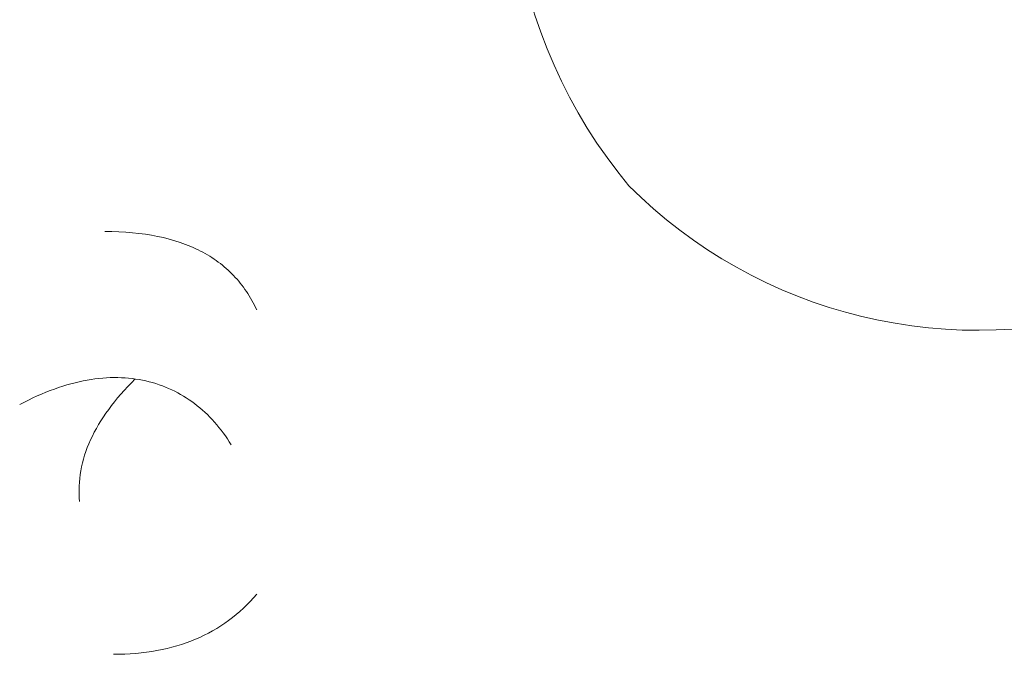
# Model space of a CAD drawing. Header units: millimetres. Extents: x -1459 to 125, y -3469 to 122.
# Tile 123 of 199: x -132.35 to -121.7, y -2948.33 to -2941.47. Entities that reach past the tile are written whole.
import ezdxf

# ---------------------------------------------------------------- set-up
doc = ezdxf.new("R2010")
doc.units = ezdxf.units.MM
doc.header["$MEASUREMENT"] = 0
doc.layers.add('Layer 1', color=7, linetype='Continuous')

msp = doc.modelspace()

# ---------------------------------------------------------------- linework, layer by layer
at = {"layer": 'Layer 1', "color": 5, "lineweight": 9}
for points, knots in [([(-117.8064, -2936.6282), (-117.8064, -2936.6282), (-117.9176, -2936.488), (-117.9176, -2936.488), (-117.9176, -2936.488), (-118.0336, -2936.3518), (-118.0336, -2936.3518), (-118.0336, -2936.3518), (-118.1543, -2936.2197), (-118.1543, -2936.2197), (-118.1543, -2936.2197), (-118.2794, -2936.0918), (-118.2794, -2936.0918), (-118.2794, -2936.0918), (-118.4089, -2935.9683), (-118.4089, -2935.9683), (-118.4089, -2935.9683), (-118.5426, -2935.8494), (-118.5426, -2935.8494), (-118.5426, -2935.8494), (-118.6803, -2935.7351), (-118.6803, -2935.7351), (-118.6803, -2935.7351), (-118.8219, -2935.6257), (-118.8219, -2935.6257), (-118.8219, -2935.6257), (-118.9672, -2935.5212), (-118.9672, -2935.5212), (-118.9672, -2935.5212), (-119.116, -2935.4219), (-119.116, -2935.4219), (-119.116, -2935.4219), (-119.2681, -2935.3277), (-119.2681, -2935.3277), (-119.2681, -2935.3277), (-119.4234, -2935.2388), (-119.4234, -2935.2388), (-119.4234, -2935.2388), (-119.5817, -2935.1553), (-119.5817, -2935.1553), (-119.5817, -2935.1553), (-119.7427, -2935.0774), (-119.7427, -2935.0774), (-119.7427, -2935.0774), (-119.9064, -2935.005), (-119.9064, -2935.005), (-119.9064, -2935.005), (-120.0725, -2934.9384), (-120.0725, -2934.9384), (-120.0725, -2934.9384), (-120.2407, -2934.8775), (-120.2407, -2934.8775), (-120.2407, -2934.8775), (-120.411, -2934.8225), (-120.411, -2934.8225), (-120.411, -2934.8225), (-120.583, -2934.7734), (-120.583, -2934.7734), (-120.583, -2934.7734), (-120.7567, -2934.7303), (-120.7567, -2934.7303), (-120.7567, -2934.7303), (-120.9317, -2934.6932), (-120.9317, -2934.6932), (-120.9317, -2934.6932), (-121.108, -2934.6622), (-121.108, -2934.6622), (-121.108, -2934.6622), (-121.2852, -2934.6372), (-121.2852, -2934.6372), (-121.2852, -2934.6372), (-121.4631, -2934.6184), (-121.4631, -2934.6184), (-121.4631, -2934.6184), (-121.6416, -2934.6058), (-121.6416, -2934.6058), (-121.6416, -2934.6058), (-121.8204, -2934.5993), (-121.8204, -2934.5993), (-121.8204, -2934.5993), (-121.9993, -2934.5991), (-121.9993, -2934.5991), (-121.9993, -2934.5991), (-122.1782, -2934.605), (-122.1782, -2934.605), (-122.1782, -2934.605), (-122.3567, -2934.617), (-122.3567, -2934.617), (-122.3567, -2934.617), (-122.5347, -2934.6353), (-122.5347, -2934.6353), (-122.5347, -2934.6353), (-122.712, -2934.6596), (-122.712, -2934.6596), (-122.712, -2934.6596), (-122.8883, -2934.6901), (-122.8883, -2934.6901), (-122.8883, -2934.6901), (-123.0634, -2934.7267), (-123.0634, -2934.7267), (-123.0634, -2934.7267), (-123.2372, -2934.7692), (-123.2372, -2934.7692), (-123.2372, -2934.7692), (-123.4095, -2934.8178), (-123.4095, -2934.8178), (-123.4095, -2934.8178), (-123.5799, -2934.8723), (-123.5799, -2934.8723), (-123.5799, -2934.8723), (-123.7484, -2934.9326), (-123.7484, -2934.9326), (-123.7484, -2934.9326), (-123.9146, -2934.9987), (-123.9146, -2934.9987), (-123.9146, -2934.9987), (-124.0785, -2935.0706), (-124.0785, -2935.0706), (-124.0785, -2935.0706), (-124.2398, -2935.148), (-124.2398, -2935.148), (-124.2398, -2935.148), (-124.3984, -2935.231), (-124.3984, -2935.231), (-124.3984, -2935.231), (-124.5539, -2935.3193), (-124.5539, -2935.3193), (-124.5539, -2935.3193), (-124.7064, -2935.4131), (-124.7064, -2935.4131), (-124.7064, -2935.4131), (-124.8555, -2935.512), (-124.8555, -2935.512), (-124.8555, -2935.512), (-125.0011, -2935.616), (-125.0011, -2935.616), (-125.0011, -2935.616), (-125.143, -2935.725), (-125.143, -2935.725), (-125.143, -2935.725), (-125.2811, -2935.8388), (-125.2811, -2935.8388), (-125.2811, -2935.8388), (-125.4151, -2935.9573), (-125.4151, -2935.9573), (-125.4151, -2935.9573), (-125.545, -2936.0804), (-125.545, -2936.0804), (-125.545, -2936.0804), (-125.6705, -2936.2079), (-125.6705, -2936.2079), (-125.6705, -2936.2079), (-125.7916, -2936.3396), (-125.7916, -2936.3396), (-125.7916, -2936.3396), (-125.9081, -2936.4755), (-125.9081, -2936.4755), (-125.9081, -2936.4755), (-126.0198, -2936.6153), (-126.0198, -2936.6153), (-126.0198, -2936.6153), (-126.1265, -2936.7588), (-126.1265, -2936.7588), (-126.1265, -2936.7588), (-126.2283, -2936.906), (-126.2283, -2936.906), (-126.2283, -2936.906), (-126.3249, -2937.0566), (-126.3249, -2937.0566), (-126.3249, -2937.0566), (-126.4163, -2937.2105), (-126.4163, -2937.2105), (-126.4163, -2937.2105), (-126.5023, -2937.3674), (-126.5023, -2937.3674), (-126.5023, -2937.3674), (-126.5828, -2937.5272), (-126.5828, -2937.5272), (-126.5828, -2937.5272), (-126.6578, -2937.6896), (-126.6578, -2937.6896), (-126.6578, -2937.6896), (-126.7271, -2937.8546), (-126.7271, -2937.8546), (-126.7271, -2937.8546), (-126.7906, -2938.0219), (-126.7906, -2938.0219), (-126.7906, -2938.0219), (-126.8484, -2938.1912), (-126.8484, -2938.1912), (-126.8484, -2938.1912), (-126.8967, -2938.3777), (-126.8967, -2938.3777), (-126.8967, -2938.3777), (-126.9385, -2938.5658), (-126.9385, -2938.5658), (-126.9385, -2938.5658), (-126.9739, -2938.7551), (-126.9739, -2938.7551), (-126.9739, -2938.7551), (-127.0027, -2938.9456), (-127.0027, -2938.9456), (-127.0027, -2938.9456), (-127.0249, -2939.1369), (-127.0249, -2939.1369), (-127.0249, -2939.1369), (-127.0406, -2939.3289), (-127.0406, -2939.3289), (-127.0406, -2939.3289), (-127.0496, -2939.5214), (-127.0496, -2939.5214), (-127.0496, -2939.5214), (-127.052, -2939.714), (-127.052, -2939.714), (-127.052, -2939.714), (-127.0478, -2939.9066), (-127.0478, -2939.9066), (-127.0478, -2939.9066), (-127.037, -2940.0989), (-127.037, -2940.0989), (-127.037, -2940.0989), (-127.0195, -2940.2907), (-127.0195, -2940.2907), (-127.0195, -2940.2907), (-126.9955, -2940.4819), (-126.9955, -2940.4819), (-126.9955, -2940.4819), (-126.9649, -2940.6721), (-126.9649, -2940.6721), (-126.9649, -2940.6721), (-126.9278, -2940.8611), (-126.9278, -2940.8611), (-126.9278, -2940.8611), (-126.8842, -2941.0487), (-126.8842, -2941.0487), (-126.8842, -2941.0487), (-126.8342, -2941.2347), (-126.8342, -2941.2347), (-126.8342, -2941.2347), (-126.7778, -2941.4189), (-126.7778, -2941.4189), (-126.7778, -2941.4189), (-126.7151, -2941.6011), (-126.7151, -2941.6011), (-126.7151, -2941.6011), (-126.6462, -2941.781), (-126.6462, -2941.781), (-126.6462, -2941.781), (-126.5711, -2941.9584), (-126.5711, -2941.9584), (-126.5711, -2941.9584), (-126.49, -2942.1331), (-126.49, -2942.1331), (-126.49, -2942.1331), (-126.4029, -2942.3049), (-126.4029, -2942.3049), (-126.4029, -2942.3049), (-126.3099, -2942.4736), (-126.3099, -2942.4736), (-126.3099, -2942.4736), (-126.2112, -2942.6391), (-126.2112, -2942.6391), (-126.2112, -2942.6391), (-126.1069, -2942.801), (-126.1069, -2942.801), (-126.1069, -2942.801), (-125.9971, -2942.9592), (-125.9971, -2942.9592), (-125.9971, -2942.9592), (-125.8818, -2943.1136), (-125.8818, -2943.1136), (-125.8818, -2943.1136), (-125.7614, -2943.264), (-125.7614, -2943.264), (-125.7614, -2943.264), (-125.6299, -2943.391), (-125.6299, -2943.391), (-125.6299, -2943.391), (-125.4941, -2943.5135), (-125.4941, -2943.5135), (-125.4941, -2943.5135), (-125.3542, -2943.6313), (-125.3542, -2943.6313), (-125.3542, -2943.6313), (-125.2103, -2943.7442), (-125.2103, -2943.7442), (-125.2103, -2943.7442), (-125.0626, -2943.8522), (-125.0626, -2943.8522), (-125.0626, -2943.8522), (-124.9114, -2943.955), (-124.9114, -2943.955), (-124.9114, -2943.955), (-124.7567, -2944.0525), (-124.7567, -2944.0525), (-124.7567, -2944.0525), (-124.5987, -2944.1447), (-124.5987, -2944.1447), (-124.5987, -2944.1447), (-124.4377, -2944.2315), (-124.4377, -2944.2315), (-124.4377, -2944.2315), (-124.2738, -2944.3126), (-124.2738, -2944.3126), (-124.2738, -2944.3126), (-124.1073, -2944.3881), (-124.1073, -2944.3881), (-124.1073, -2944.3881), (-123.9382, -2944.4579), (-123.9382, -2944.4579), (-123.9382, -2944.4579), (-123.7669, -2944.5218), (-123.7669, -2944.5218), (-123.7669, -2944.5218), (-123.5934, -2944.5798), (-123.5934, -2944.5798), (-123.5934, -2944.5798), (-123.4181, -2944.6318), (-123.4181, -2944.6318), (-123.4181, -2944.6318), (-123.2411, -2944.6778), (-123.2411, -2944.6778), (-123.2411, -2944.6778), (-123.0626, -2944.7177), (-123.0626, -2944.7177), (-123.0626, -2944.7177), (-122.8829, -2944.7515), (-122.8829, -2944.7515), (-122.8829, -2944.7515), (-122.7021, -2944.7791), (-122.7021, -2944.7791), (-122.7021, -2944.7791), (-122.5204, -2944.8005), (-122.5204, -2944.8005), (-122.5204, -2944.8005), (-122.3382, -2944.8156), (-122.3382, -2944.8156), (-122.3382, -2944.8156), (-122.1555, -2944.8245), (-122.1555, -2944.8245), (-122.1555, -2944.8245), (-121.9726, -2944.8271), (-121.9726, -2944.8271), (-121.9726, -2944.8271), (-121.7898, -2944.8235), (-121.7898, -2944.8235), (-121.7898, -2944.8235), (-121.6072, -2944.8136), (-121.6072, -2944.8136), (-121.6072, -2944.8136), (-121.425, -2944.7974), (-121.425, -2944.7974), (-121.425, -2944.7974), (-121.2435, -2944.7751), (-121.2435, -2944.7751), (-121.2435, -2944.7751), (-121.0629, -2944.7465), (-121.0629, -2944.7465), (-121.0629, -2944.7465), (-120.8833, -2944.7117), (-120.8833, -2944.7117), (-120.8833, -2944.7117), (-120.7051, -2944.6708), (-120.7051, -2944.6708), (-120.7051, -2944.6708), (-120.5283, -2944.6238), (-120.5283, -2944.6238), (-120.5283, -2944.6238), (-120.3533, -2944.5708), (-120.3533, -2944.5708), (-120.3533, -2944.5708), (-120.1802, -2944.5118), (-120.1802, -2944.5118), (-120.1802, -2944.5118), (-120.0092, -2944.447), (-120.0092, -2944.447), (-120.0092, -2944.447), (-119.8405, -2944.3763), (-119.8405, -2944.3763), (-119.8405, -2944.3763), (-119.6743, -2944.2999), (-119.6743, -2944.2999), (-119.6743, -2944.2999), (-119.5109, -2944.2178), (-119.5109, -2944.2178), (-119.5109, -2944.2178), (-119.3504, -2944.1302), (-119.3504, -2944.1302), (-119.3504, -2944.1302), (-119.1929, -2944.0371), (-119.1929, -2944.0371), (-119.1929, -2944.0371), (-119.0388, -2943.9387), (-119.0388, -2943.9387), (-119.0388, -2943.9387), (-118.8881, -2943.835), (-118.8881, -2943.835), (-118.8881, -2943.835), (-118.7411, -2943.7263), (-118.7411, -2943.7263), (-118.7411, -2943.7263), (-118.5978, -2943.6126), (-118.5978, -2943.6126), (-118.5978, -2943.6126), (-118.4586, -2943.494), (-118.4586, -2943.494), (-118.4586, -2943.494), (-118.3235, -2943.3708), (-118.3235, -2943.3708), (-118.3235, -2943.3708), (-118.1927, -2943.2429), (-118.1927, -2943.2429), (-118.1927, -2943.2429), (-118.0663, -2943.1107), (-118.0663, -2943.1107), (-118.0663, -2943.1107), (-117.9446, -2942.9743), (-117.9446, -2942.9743), (-117.9446, -2942.9743), (-117.8276, -2942.8337), (-117.8276, -2942.8337), (-117.8276, -2942.8337), (-117.7154, -2942.6892), (-117.7154, -2942.6892), (-117.7154, -2942.6892), (-117.6083, -2942.541), (-117.6083, -2942.541), (-117.6083, -2942.541), (-117.5064, -2942.3891), (-117.5064, -2942.3891), (-117.5064, -2942.3891), (-117.4097, -2942.2339), (-117.4097, -2942.2339), (-117.4097, -2942.2339), (-117.3267, -2942.0626), (-117.3267, -2942.0626), (-117.3267, -2942.0626), (-117.2496, -2941.8885), (-117.2496, -2941.8885), (-117.2496, -2941.8885), (-117.1787, -2941.7118), (-117.1787, -2941.7118), (-117.1787, -2941.7118), (-117.114, -2941.5328), (-117.114, -2941.5328), (-117.114, -2941.5328), (-117.0556, -2941.3516), (-117.0556, -2941.3516), (-117.0556, -2941.3516), (-117.0034, -2941.1685), (-117.0034, -2941.1685), (-117.0034, -2941.1685), (-116.9577, -2940.9837), (-116.9577, -2940.9837), (-116.9577, -2940.9837), (-116.9185, -2940.7975), (-116.9185, -2940.7975), (-116.9185, -2940.7975), (-116.8857, -2940.6099), (-116.8857, -2940.6099), (-116.8857, -2940.6099), (-116.8595, -2940.4214), (-116.8595, -2940.4214), (-116.8595, -2940.4214), (-116.8399, -2940.232), (-116.8399, -2940.232), (-116.8399, -2940.232), (-116.8268, -2940.0421), (-116.8268, -2940.0421), (-116.8268, -2940.0421), (-116.8204, -2939.8518), (-116.8204, -2939.8518), (-116.8204, -2939.8518), (-116.8206, -2939.6615), (-116.8206, -2939.6615), (-116.8206, -2939.6615), (-116.8274, -2939.4712), (-116.8274, -2939.4712), (-116.8274, -2939.4712), (-116.8409, -2939.2813), (-116.8409, -2939.2813), (-116.8409, -2939.2813), (-116.8609, -2939.092), (-116.8609, -2939.092), (-116.8609, -2939.092), (-116.8875, -2938.9035), (-116.8875, -2938.9035), (-116.8875, -2938.9035), (-116.9207, -2938.7161), (-116.9207, -2938.7161), (-116.9207, -2938.7161), (-116.9603, -2938.5299), (-116.9603, -2938.5299), (-116.9603, -2938.5299), (-117.0064, -2938.3452), (-117.0064, -2938.3452), (-117.0064, -2938.3452), (-117.0589, -2938.1622), (-117.0589, -2938.1622), (-117.0589, -2938.1622), (-117.1178, -2937.9811), (-117.1178, -2937.9811), (-117.1178, -2937.9811), (-117.1829, -2937.8023), (-117.1829, -2937.8023), (-117.1829, -2937.8023), (-117.2541, -2937.6257), (-117.2541, -2937.6257), (-117.2541, -2937.6257), (-117.3315, -2937.4518), (-117.3315, -2937.4518), (-117.3315, -2937.4518), (-117.4149, -2937.2807), (-117.4149, -2937.2807), (-117.4149, -2937.2807), (-117.5042, -2937.1125), (-117.5042, -2937.1125), (-117.5042, -2937.1125), (-117.5993, -2936.9476), (-117.5993, -2936.9476), (-117.5993, -2936.9476), (-117.7, -2936.7861), (-117.7, -2936.7861), (-117.7, -2936.7861), (-117.8064, -2936.6282), (-117.8064, -2936.6282), (-117.8064, -2936.6282), (-117.721, -2936.5023), (-117.721, -2936.5023), (-117.721, -2936.5023), (-117.6314, -2936.3794), (-117.6314, -2936.3794), (-117.6314, -2936.3794), (-117.5375, -2936.2597), (-117.5375, -2936.2597), (-117.5375, -2936.2597), (-117.4395, -2936.1434), (-117.4395, -2936.1434), (-117.4395, -2936.1434), (-117.3376, -2936.0305), (-117.3376, -2936.0305), (-117.3376, -2936.0305), (-117.2317, -2935.9212), (-117.2317, -2935.9212), (-117.2317, -2935.9212), (-117.1222, -2935.8156), (-117.1222, -2935.8156), (-117.1222, -2935.8156), (-117.0091, -2935.714), (-117.0091, -2935.714), (-117.0091, -2935.714), (-116.8925, -2935.6163), (-116.8925, -2935.6163), (-116.8925, -2935.6163), (-116.7725, -2935.5227), (-116.7725, -2935.5227), (-116.7725, -2935.5227), (-116.6494, -2935.4333), (-116.6494, -2935.4333), (-116.6494, -2935.4333), (-116.5233, -2935.3483), (-116.5233, -2935.3483), (-116.5233, -2935.3483), (-116.3943, -2935.2677), (-116.3943, -2935.2677), (-116.3943, -2935.2677), (-116.2626, -2935.1916), (-116.2626, -2935.1916), (-116.2626, -2935.1916), (-116.1283, -2935.1202), (-116.1283, -2935.1202), (-116.1283, -2935.1202), (-115.9916, -2935.0534), (-115.9916, -2935.0534), (-115.9916, -2935.0534), (-115.8527, -2934.9915), (-115.8527, -2934.9915), (-115.8527, -2934.9915), (-115.7117, -2934.9344), (-115.7117, -2934.9344), (-115.7117, -2934.9344), (-115.5688, -2934.8822), (-115.5688, -2934.8822), (-115.5688, -2934.8822), (-115.4242, -2934.835), (-115.4242, -2934.835), (-115.4242, -2934.835), (-115.278, -2934.7929), (-115.278, -2934.7929), (-115.278, -2934.7929), (-115.1305, -2934.7559), (-115.1305, -2934.7559), (-115.1305, -2934.7559), (-114.9818, -2934.724), (-114.9818, -2934.724), (-114.9818, -2934.724), (-114.832, -2934.6973), (-114.832, -2934.6973), (-114.832, -2934.6973), (-114.6814, -2934.6758), (-114.6814, -2934.6758), (-114.6814, -2934.6758), (-114.5302, -2934.6595), (-114.5302, -2934.6595), (-114.5302, -2934.6595), (-114.3785, -2934.6486), (-114.3785, -2934.6486), (-114.3785, -2934.6486), (-114.2265, -2934.6428), (-114.2265, -2934.6428), (-114.2265, -2934.6428), (-114.0744, -2934.6424), (-114.0744, -2934.6424), (-114.0744, -2934.6424), (-113.9223, -2934.6473), (-113.9223, -2934.6473), (-113.9223, -2934.6473), (-113.7705, -2934.6574), (-113.7705, -2934.6574), (-113.7705, -2934.6574), (-113.6192, -2934.6728), (-113.6192, -2934.6728), (-113.6192, -2934.6728), (-113.4685, -2934.6934), (-113.4685, -2934.6934), (-113.4685, -2934.6934), (-113.3186, -2934.7193), (-113.3186, -2934.7193), (-113.3186, -2934.7193), (-113.1697, -2934.7503), (-113.1697, -2934.7503), (-113.1697, -2934.7503), (-113.0219, -2934.7865), (-113.0219, -2934.7865), (-113.0219, -2934.7865), (-112.8755, -2934.8278), (-112.8755, -2934.8278), (-112.8755, -2934.8278), (-112.7307, -2934.8741), (-112.7307, -2934.8741), (-112.7307, -2934.8741), (-112.5875, -2934.9255), (-112.5875, -2934.9255), (-112.5875, -2934.9255), (-112.4462, -2934.9818), (-112.4462, -2934.9818), (-112.4462, -2934.9818), (-112.3069, -2935.043), (-112.3069, -2935.043), (-112.3069, -2935.043), (-112.1699, -2935.109), (-112.1699, -2935.109), (-112.1699, -2935.109), (-112.0352, -2935.1796), (-112.0352, -2935.1796), (-112.0352, -2935.1796), (-111.903, -2935.255), (-111.903, -2935.255), (-111.903, -2935.255), (-111.7735, -2935.3348), (-111.7735, -2935.3348), (-111.7735, -2935.3348), (-111.6469, -2935.4191), (-111.6469, -2935.4191), (-111.6469, -2935.4191), (-111.5233, -2935.5078), (-111.5233, -2935.5078), (-111.5233, -2935.5078), (-111.4029, -2935.6007), (-111.4029, -2935.6007), (-111.4029, -2935.6007), (-111.2857, -2935.6977), (-111.2857, -2935.6977), (-111.2857, -2935.6977), (-111.172, -2935.7987), (-111.172, -2935.7987)], [0, 0, 0, 0, 0.0044444, 0.0044444, 0.0044444, 0.0088889, 0.0088889, 0.0088889, 0.0133333, 0.0133333, 0.0133333, 0.0177778, 0.0177778, 0.0177778, 0.0222222, 0.0222222, 0.0222222, 0.0266667, 0.0266667, 0.0266667, 0.0311111, 0.0311111, 0.0311111, 0.0355556, 0.0355556, 0.0355556, 0.04, 0.04, 0.04, 0.0444444, 0.0444444, 0.0444444, 0.0488889, 0.0488889, 0.0488889, 0.0533333, 0.0533333, 0.0533333, 0.0577778, 0.0577778, 0.0577778, 0.0622222, 0.0622222, 0.0622222, 0.0666667, 0.0666667, 0.0666667, 0.0711111, 0.0711111, 0.0711111, 0.0755556, 0.0755556, 0.0755556, 0.08, 0.08, 0.08, 0.0844444, 0.0844444, 0.0844444, 0.0888889, 0.0888889, 0.0888889, 0.0933333, 0.0933333, 0.0933333, 0.0977778, 0.0977778, 0.0977778, 0.1022222, 0.1022222, 0.1022222, 0.1066667, 0.1066667, 0.1066667, 0.1111111, 0.1111111, 0.1111111, 0.1155556, 0.1155556, 0.1155556, 0.12, 0.12, 0.12, 0.1244444, 0.1244444, 0.1244444, 0.1288889, 0.1288889, 0.1288889, 0.1333333, 0.1333333, 0.1333333, 0.1377778, 0.1377778, 0.1377778, 0.1422222, 0.1422222, 0.1422222, 0.1466667, 0.1466667, 0.1466667, 0.1511111, 0.1511111, 0.1511111, 0.1555556, 0.1555556, 0.1555556, 0.16, 0.16, 0.16, 0.1644444, 0.1644444, 0.1644444, 0.1688889, 0.1688889, 0.1688889, 0.1733333, 0.1733333, 0.1733333, 0.1777778, 0.1777778, 0.1777778, 0.1822222, 0.1822222, 0.1822222, 0.1866667, 0.1866667, 0.1866667, 0.1911111, 0.1911111, 0.1911111, 0.1955556, 0.1955556, 0.1955556, 0.2, 0.2, 0.2, 0.2044444, 0.2044444, 0.2044444, 0.2088889, 0.2088889, 0.2088889, 0.2133333, 0.2133333, 0.2133333, 0.2177778, 0.2177778, 0.2177778, 0.2222222, 0.2222222, 0.2222222, 0.2266667, 0.2266667, 0.2266667, 0.2311111, 0.2311111, 0.2311111, 0.2355556, 0.2355556, 0.2355556, 0.24, 0.24, 0.24, 0.2444444, 0.2444444, 0.2444444, 0.2488889, 0.2488889, 0.2488889, 0.2533333, 0.2533333, 0.2533333, 0.2577778, 0.2577778, 0.2577778, 0.2622222, 0.2622222, 0.2622222, 0.2666667, 0.2666667, 0.2666667, 0.2711111, 0.2711111, 0.2711111, 0.2755556, 0.2755556, 0.2755556, 0.28, 0.28, 0.28, 0.2844444, 0.2844444, 0.2844444, 0.2888889, 0.2888889, 0.2888889, 0.2933333, 0.2933333, 0.2933333, 0.2977778, 0.2977778, 0.2977778, 0.3022222, 0.3022222, 0.3022222, 0.3066667, 0.3066667, 0.3066667, 0.3111111, 0.3111111, 0.3111111, 0.3155556, 0.3155556, 0.3155556, 0.32, 0.32, 0.32, 0.3244444, 0.3244444, 0.3244444, 0.3288889, 0.3288889, 0.3288889, 0.3333333, 0.3333333, 0.3333333, 0.3377778, 0.3377778, 0.3377778, 0.3422222, 0.3422222, 0.3422222, 0.3466667, 0.3466667, 0.3466667, 0.3511111, 0.3511111, 0.3511111, 0.3555556, 0.3555556, 0.3555556, 0.36, 0.36, 0.36, 0.3644444, 0.3644444, 0.3644444, 0.3688889, 0.3688889, 0.3688889, 0.3733333, 0.3733333, 0.3733333, 0.3777778, 0.3777778, 0.3777778, 0.3822222, 0.3822222, 0.3822222, 0.3866667, 0.3866667, 0.3866667, 0.3911111, 0.3911111, 0.3911111, 0.3955556, 0.3955556, 0.3955556, 0.4, 0.4, 0.4, 0.4044444, 0.4044444, 0.4044444, 0.4088889, 0.4088889, 0.4088889, 0.4133333, 0.4133333, 0.4133333, 0.4177778, 0.4177778, 0.4177778, 0.4222222, 0.4222222, 0.4222222, 0.4266667, 0.4266667, 0.4266667, 0.4311111, 0.4311111, 0.4311111, 0.4355556, 0.4355556, 0.4355556, 0.44, 0.44, 0.44, 0.4444444, 0.4444444, 0.4444444, 0.4488889, 0.4488889, 0.4488889, 0.4533333, 0.4533333, 0.4533333, 0.4577778, 0.4577778, 0.4577778, 0.4622222, 0.4622222, 0.4622222, 0.4666667, 0.4666667, 0.4666667, 0.4711111, 0.4711111, 0.4711111, 0.4755556, 0.4755556, 0.4755556, 0.48, 0.48, 0.48, 0.4844444, 0.4844444, 0.4844444, 0.4888889, 0.4888889, 0.4888889, 0.4933333, 0.4933333, 0.4933333, 0.4977778, 0.4977778, 0.4977778, 0.5022222, 0.5022222, 0.5022222, 0.5066667, 0.5066667, 0.5066667, 0.5111111, 0.5111111, 0.5111111, 0.5155556, 0.5155556, 0.5155556, 0.52, 0.52, 0.52, 0.5244444, 0.5244444, 0.5244444, 0.5288889, 0.5288889, 0.5288889, 0.5333333, 0.5333333, 0.5333333, 0.5377778, 0.5377778, 0.5377778, 0.5422222, 0.5422222, 0.5422222, 0.5466667, 0.5466667, 0.5466667, 0.5511111, 0.5511111, 0.5511111, 0.5555556, 0.5555556, 0.5555556, 0.56, 0.56, 0.56, 0.5644444, 0.5644444, 0.5644444, 0.5688889, 0.5688889, 0.5688889, 0.5733333, 0.5733333, 0.5733333, 0.5777778, 0.5777778, 0.5777778, 0.5822222, 0.5822222, 0.5822222, 0.5866667, 0.5866667, 0.5866667, 0.5911111, 0.5911111, 0.5911111, 0.5955556, 0.5955556, 0.5955556, 0.6, 0.6, 0.6, 0.6044444, 0.6044444, 0.6044444, 0.6088889, 0.6088889, 0.6088889, 0.6133333, 0.6133333, 0.6133333, 0.6177778, 0.6177778, 0.6177778, 0.6222222, 0.6222222, 0.6222222, 0.6266667, 0.6266667, 0.6266667, 0.6311111, 0.6311111, 0.6311111, 0.6355556, 0.6355556, 0.6355556, 0.64, 0.64, 0.64, 0.6444444, 0.6444444, 0.6444444, 0.6488889, 0.6488889, 0.6488889, 0.6533333, 0.6533333, 0.6533333, 0.6577778, 0.6577778, 0.6577778, 0.6622222, 0.6622222, 0.6622222, 0.6666667, 0.6666667, 0.6666667, 0.6711111, 0.6711111, 0.6711111, 0.6755556, 0.6755556, 0.6755556, 0.68, 0.68, 0.68, 0.6844444, 0.6844444, 0.6844444, 0.6888889, 0.6888889, 0.6888889, 0.6933333, 0.6933333, 0.6933333, 0.6977778, 0.6977778, 0.6977778, 0.7022222, 0.7022222, 0.7022222, 0.7066667, 0.7066667, 0.7066667, 0.7111111, 0.7111111, 0.7111111, 0.7155556, 0.7155556, 0.7155556, 0.72, 0.72, 0.72, 0.7244444, 0.7244444, 0.7244444, 0.7288889, 0.7288889, 0.7288889, 0.7333333, 0.7333333, 0.7333333, 0.7377778, 0.7377778, 0.7377778, 0.7422222, 0.7422222, 0.7422222, 0.7466667, 0.7466667, 0.7466667, 0.7511111, 0.7511111, 0.7511111, 0.7555556, 0.7555556, 0.7555556, 0.76, 0.76, 0.76, 0.7644444, 0.7644444, 0.7644444, 0.7688889, 0.7688889, 0.7688889, 0.7733333, 0.7733333, 0.7733333, 0.7777778, 0.7777778, 0.7777778, 0.7822222, 0.7822222, 0.7822222, 0.7866667, 0.7866667, 0.7866667, 0.7911111, 0.7911111, 0.7911111, 0.7955556, 0.7955556, 0.7955556, 0.8, 0.8, 0.8, 0.8044444, 0.8044444, 0.8044444, 0.8088889, 0.8088889, 0.8088889, 0.8133333, 0.8133333, 0.8133333, 0.8177778, 0.8177778, 0.8177778, 0.8222222, 0.8222222, 0.8222222, 0.8266667, 0.8266667, 0.8266667, 0.8311111, 0.8311111, 0.8311111, 0.8355556, 0.8355556, 0.8355556, 0.84, 0.84, 0.84, 0.8444444, 0.8444444, 0.8444444, 0.8488889, 0.8488889, 0.8488889, 0.8533333, 0.8533333, 0.8533333, 0.8577778, 0.8577778, 0.8577778, 0.8622222, 0.8622222, 0.8622222, 0.8666667, 0.8666667, 0.8666667, 0.8711111, 0.8711111, 0.8711111, 0.8755556, 0.8755556, 0.8755556, 0.88, 0.88, 0.88, 0.8844444, 0.8844444, 0.8844444, 0.8888889, 0.8888889, 0.8888889, 0.8933333, 0.8933333, 0.8933333, 0.8977778, 0.8977778, 0.8977778, 0.9022222, 0.9022222, 0.9022222, 0.9066667, 0.9066667, 0.9066667, 0.9111111, 0.9111111, 0.9111111, 0.9155556, 0.9155556, 0.9155556, 0.92, 0.92, 0.92, 0.9244444, 0.9244444, 0.9244444, 0.9288889, 0.9288889, 0.9288889, 0.9333333, 0.9333333, 0.9333333, 0.9377778, 0.9377778, 0.9377778, 0.9422222, 0.9422222, 0.9422222, 0.9466667, 0.9466667, 0.9466667, 0.9511111, 0.9511111, 0.9511111, 0.9555556, 0.9555556, 0.9555556, 0.96, 0.96, 0.96, 0.9644444, 0.9644444, 0.9644444, 0.9688889, 0.9688889, 0.9688889, 0.9733333, 0.9733333, 0.9733333, 0.9777778, 0.9777778, 0.9777778, 0.9822222, 0.9822222, 0.9822222, 0.9866667, 0.9866667, 0.9866667, 0.9911111, 0.9911111, 0.9911111, 0.9955556, 0.9955556, 0.9955556, 1, 1, 1, 1]), ([(-131.4294, -2943.7578), (-131.4294, -2943.7578), (-131.3522, -2943.7586), (-131.3522, -2943.7586), (-131.3522, -2943.7586), (-131.2766, -2943.7611), (-131.2766, -2943.7611), (-131.2766, -2943.7611), (-131.2027, -2943.7652), (-131.2027, -2943.7652), (-131.2027, -2943.7652), (-131.1305, -2943.771), (-131.1305, -2943.771), (-131.1305, -2943.771), (-131.06, -2943.7785), (-131.06, -2943.7785), (-131.06, -2943.7785), (-130.9911, -2943.7876), (-130.9911, -2943.7876), (-130.9911, -2943.7876), (-130.9239, -2943.7984), (-130.9239, -2943.7984), (-130.9239, -2943.7984), (-130.8583, -2943.8108), (-130.8583, -2943.8108), (-130.8583, -2943.8108), (-130.7944, -2943.8249), (-130.7944, -2943.8249), (-130.7944, -2943.8249), (-130.7322, -2943.8406), (-130.7322, -2943.8406), (-130.7322, -2943.8406), (-130.6717, -2943.858), (-130.6717, -2943.858), (-130.6717, -2943.858), (-130.6128, -2943.8771), (-130.6128, -2943.8771), (-130.6128, -2943.8771), (-130.584, -2943.8872), (-130.584, -2943.8872), (-130.584, -2943.8872), (-130.5556, -2943.8978), (-130.5556, -2943.8978), (-130.5556, -2943.8978), (-130.5277, -2943.9088), (-130.5277, -2943.9088), (-130.5277, -2943.9088), (-130.5001, -2943.9202), (-130.5001, -2943.9202), (-130.5001, -2943.9202), (-130.473, -2943.932), (-130.473, -2943.932), (-130.473, -2943.932), (-130.4463, -2943.9442), (-130.4463, -2943.9442), (-130.4463, -2943.9442), (-130.4199, -2943.9568), (-130.4199, -2943.9568), (-130.4199, -2943.9568), (-130.3941, -2943.9699), (-130.3941, -2943.9699), (-130.3941, -2943.9699), (-130.3686, -2943.9833), (-130.3686, -2943.9833), (-130.3686, -2943.9833), (-130.3435, -2943.9972), (-130.3435, -2943.9972), (-130.3435, -2943.9972), (-130.3189, -2944.0115), (-130.3189, -2944.0115), (-130.3189, -2944.0115), (-130.2947, -2944.0262), (-130.2947, -2944.0262), (-130.2947, -2944.0262), (-130.2709, -2944.0413), (-130.2709, -2944.0413), (-130.2709, -2944.0413), (-130.2475, -2944.0569), (-130.2475, -2944.0569), (-130.2475, -2944.0569), (-130.2245, -2944.0728), (-130.2245, -2944.0728), (-130.2245, -2944.0728), (-130.202, -2944.0892), (-130.202, -2944.0892), (-130.202, -2944.0892), (-130.1799, -2944.106), (-130.1799, -2944.106), (-130.1799, -2944.106), (-130.1581, -2944.1231), (-130.1581, -2944.1231), (-130.1581, -2944.1231), (-130.1368, -2944.1407), (-130.1368, -2944.1407), (-130.1368, -2944.1407), (-130.116, -2944.1588), (-130.116, -2944.1588), (-130.116, -2944.1588), (-130.0955, -2944.1772), (-130.0955, -2944.1772), (-130.0955, -2944.1772), (-130.0755, -2944.196), (-130.0755, -2944.196), (-130.0755, -2944.196), (-130.0558, -2944.2153), (-130.0558, -2944.2153), (-130.0558, -2944.2153), (-130.0366, -2944.235), (-130.0366, -2944.235), (-130.0366, -2944.235), (-130.0178, -2944.2551), (-130.0178, -2944.2551), (-130.0178, -2944.2551), (-129.9994, -2944.2756), (-129.9994, -2944.2756), (-129.9994, -2944.2756), (-129.9815, -2944.2965), (-129.9815, -2944.2965), (-129.9815, -2944.2965), (-129.9639, -2944.3178), (-129.9639, -2944.3178), (-129.9639, -2944.3178), (-129.9468, -2944.3396), (-129.9468, -2944.3396), (-129.9468, -2944.3396), (-129.9301, -2944.3617), (-129.9301, -2944.3617), (-129.9301, -2944.3617), (-129.9138, -2944.3843), (-129.9138, -2944.3843), (-129.9138, -2944.3843), (-129.8979, -2944.4073), (-129.8979, -2944.4073), (-129.8979, -2944.4073), (-129.8825, -2944.4307), (-129.8825, -2944.4307), (-129.8825, -2944.4307), (-129.8674, -2944.4545), (-129.8674, -2944.4545), (-129.8674, -2944.4545), (-129.8528, -2944.4788), (-129.8528, -2944.4788), (-129.8528, -2944.4788), (-129.8386, -2944.5034), (-129.8386, -2944.5034), (-129.8386, -2944.5034), (-129.8248, -2944.5285), (-129.8248, -2944.5285), (-129.8248, -2944.5285), (-129.8115, -2944.5539), (-129.8115, -2944.5539), (-129.8115, -2944.5539), (-129.7985, -2944.5798), (-129.7985, -2944.5798), (-129.7985, -2944.5798), (-129.786, -2944.6061), (-129.786, -2944.6061)], [0, 0, 0, 0, 0.0192308, 0.0192308, 0.0192308, 0.0384615, 0.0384615, 0.0384615, 0.0576923, 0.0576923, 0.0576923, 0.0769231, 0.0769231, 0.0769231, 0.0961538, 0.0961538, 0.0961538, 0.1153846, 0.1153846, 0.1153846, 0.1346154, 0.1346154, 0.1346154, 0.1538462, 0.1538462, 0.1538462, 0.1730769, 0.1730769, 0.1730769, 0.1923077, 0.1923077, 0.1923077, 0.2115385, 0.2115385, 0.2115385, 0.2307692, 0.2307692, 0.2307692, 0.25, 0.25, 0.25, 0.2692308, 0.2692308, 0.2692308, 0.2884615, 0.2884615, 0.2884615, 0.3076923, 0.3076923, 0.3076923, 0.3269231, 0.3269231, 0.3269231, 0.3461538, 0.3461538, 0.3461538, 0.3653846, 0.3653846, 0.3653846, 0.3846154, 0.3846154, 0.3846154, 0.4038462, 0.4038462, 0.4038462, 0.4230769, 0.4230769, 0.4230769, 0.4423077, 0.4423077, 0.4423077, 0.4615385, 0.4615385, 0.4615385, 0.4807692, 0.4807692, 0.4807692, 0.5, 0.5, 0.5, 0.5192308, 0.5192308, 0.5192308, 0.5384615, 0.5384615, 0.5384615, 0.5576923, 0.5576923, 0.5576923, 0.5769231, 0.5769231, 0.5769231, 0.5961538, 0.5961538, 0.5961538, 0.6153846, 0.6153846, 0.6153846, 0.6346154, 0.6346154, 0.6346154, 0.6538462, 0.6538462, 0.6538462, 0.6730769, 0.6730769, 0.6730769, 0.6923077, 0.6923077, 0.6923077, 0.7115385, 0.7115385, 0.7115385, 0.7307692, 0.7307692, 0.7307692, 0.75, 0.75, 0.75, 0.7692308, 0.7692308, 0.7692308, 0.7884615, 0.7884615, 0.7884615, 0.8076923, 0.8076923, 0.8076923, 0.8269231, 0.8269231, 0.8269231, 0.8461538, 0.8461538, 0.8461538, 0.8653846, 0.8653846, 0.8653846, 0.8846154, 0.8846154, 0.8846154, 0.9038462, 0.9038462, 0.9038462, 0.9230769, 0.9230769, 0.9230769, 0.9423077, 0.9423077, 0.9423077, 0.9615385, 0.9615385, 0.9615385, 0.9807692, 0.9807692, 0.9807692, 1, 1, 1, 1]), ([(-130.0621, -2946.0657), (-130.0621, -2946.0657), (-130.0827, -2946.0327), (-130.0827, -2946.0327), (-130.0827, -2946.0327), (-130.1039, -2946.0004), (-130.1039, -2946.0004), (-130.1039, -2946.0004), (-130.1257, -2945.9687), (-130.1257, -2945.9687), (-130.1257, -2945.9687), (-130.148, -2945.9377), (-130.148, -2945.9377), (-130.148, -2945.9377), (-130.1709, -2945.9074), (-130.1709, -2945.9074), (-130.1709, -2945.9074), (-130.1944, -2945.8777), (-130.1944, -2945.8777), (-130.1944, -2945.8777), (-130.2184, -2945.8488), (-130.2184, -2945.8488), (-130.2184, -2945.8488), (-130.2429, -2945.8205), (-130.2429, -2945.8205), (-130.2429, -2945.8205), (-130.268, -2945.793), (-130.268, -2945.793), (-130.268, -2945.793), (-130.2936, -2945.7661), (-130.2936, -2945.7661), (-130.2936, -2945.7661), (-130.3198, -2945.74), (-130.3198, -2945.74), (-130.3198, -2945.74), (-130.3465, -2945.7146), (-130.3465, -2945.7146), (-130.3465, -2945.7146), (-130.3737, -2945.69), (-130.3737, -2945.69), (-130.3737, -2945.69), (-130.4014, -2945.6661), (-130.4014, -2945.6661), (-130.4014, -2945.6661), (-130.4297, -2945.643), (-130.4297, -2945.643), (-130.4297, -2945.643), (-130.4584, -2945.6207), (-130.4584, -2945.6207), (-130.4584, -2945.6207), (-130.4877, -2945.5991), (-130.4877, -2945.5991), (-130.4877, -2945.5991), (-130.5174, -2945.5783), (-130.5174, -2945.5783), (-130.5174, -2945.5783), (-130.5477, -2945.5583), (-130.5477, -2945.5583), (-130.5477, -2945.5583), (-130.5784, -2945.5392), (-130.5784, -2945.5392), (-130.5784, -2945.5392), (-130.6097, -2945.5208), (-130.6097, -2945.5208), (-130.6097, -2945.5208), (-130.6414, -2945.5033), (-130.6414, -2945.5033), (-130.6414, -2945.5033), (-130.6736, -2945.4866), (-130.6736, -2945.4866), (-130.6736, -2945.4866), (-130.7063, -2945.4707), (-130.7063, -2945.4707), (-130.7063, -2945.4707), (-130.7394, -2945.4557), (-130.7394, -2945.4557), (-130.7394, -2945.4557), (-130.773, -2945.4416), (-130.773, -2945.4416), (-130.773, -2945.4416), (-130.8071, -2945.4283), (-130.8071, -2945.4283), (-130.8071, -2945.4283), (-130.8416, -2945.4159), (-130.8416, -2945.4159), (-130.8416, -2945.4159), (-130.8766, -2945.4044), (-130.8766, -2945.4044), (-130.8766, -2945.4044), (-130.912, -2945.3938), (-130.912, -2945.3938), (-130.912, -2945.3938), (-130.9479, -2945.3841), (-130.9479, -2945.3841), (-130.9479, -2945.3841), (-130.9842, -2945.3754), (-130.9842, -2945.3754), (-130.9842, -2945.3754), (-131.0209, -2945.3675), (-131.0209, -2945.3675), (-131.0209, -2945.3675), (-131.0581, -2945.3606), (-131.0581, -2945.3606), (-131.0581, -2945.3606), (-131.0957, -2945.3546), (-131.0957, -2945.3546), (-131.0957, -2945.3546), (-131.1337, -2945.3496), (-131.1337, -2945.3496), (-131.1337, -2945.3496), (-131.1721, -2945.3455), (-131.1721, -2945.3455), (-131.1721, -2945.3455), (-131.2109, -2945.3424), (-131.2109, -2945.3424), (-131.2109, -2945.3424), (-131.2502, -2945.3403), (-131.2502, -2945.3403), (-131.2502, -2945.3403), (-131.2898, -2945.3391), (-131.2898, -2945.3391), (-131.2898, -2945.3391), (-131.3299, -2945.339), (-131.3299, -2945.339), (-131.3299, -2945.339), (-131.3703, -2945.3399), (-131.3703, -2945.3399), (-131.3703, -2945.3399), (-131.4111, -2945.3418), (-131.4111, -2945.3418), (-131.4111, -2945.3418), (-131.4523, -2945.3447), (-131.4523, -2945.3447), (-131.4523, -2945.3447), (-131.4939, -2945.3486), (-131.4939, -2945.3486), (-131.4939, -2945.3486), (-131.5359, -2945.3536), (-131.5359, -2945.3536), (-131.5359, -2945.3536), (-131.5782, -2945.3596), (-131.5782, -2945.3596), (-131.5782, -2945.3596), (-131.6209, -2945.3667), (-131.6209, -2945.3667), (-131.6209, -2945.3667), (-131.6639, -2945.3749), (-131.6639, -2945.3749), (-131.6639, -2945.3749), (-131.7073, -2945.3841), (-131.7073, -2945.3841), (-131.7073, -2945.3841), (-131.7511, -2945.3945), (-131.7511, -2945.3945), (-131.7511, -2945.3945), (-131.7952, -2945.4059), (-131.7952, -2945.4059), (-131.7952, -2945.4059), (-131.8397, -2945.4184), (-131.8397, -2945.4184), (-131.8397, -2945.4184), (-131.8845, -2945.4321), (-131.8845, -2945.4321), (-131.8845, -2945.4321), (-131.9296, -2945.4468), (-131.9296, -2945.4468), (-131.9296, -2945.4468), (-131.9751, -2945.4627), (-131.9751, -2945.4627), (-131.9751, -2945.4627), (-132.0208, -2945.4798), (-132.0208, -2945.4798), (-132.0208, -2945.4798), (-132.0669, -2945.498), (-132.0669, -2945.498), (-132.0669, -2945.498), (-132.1134, -2945.5173), (-132.1134, -2945.5173), (-132.1134, -2945.5173), (-132.1601, -2945.5378), (-132.1601, -2945.5378), (-132.1601, -2945.5378), (-132.2071, -2945.5595), (-132.2071, -2945.5595), (-132.2071, -2945.5595), (-132.2545, -2945.5824), (-132.2545, -2945.5824), (-132.2545, -2945.5824), (-132.35, -2945.6318), (-132.35, -2945.6318)], [0, 0, 0, 0, 0.015873, 0.015873, 0.015873, 0.031746, 0.031746, 0.031746, 0.047619, 0.047619, 0.047619, 0.0634921, 0.0634921, 0.0634921, 0.0793651, 0.0793651, 0.0793651, 0.0952381, 0.0952381, 0.0952381, 0.1111111, 0.1111111, 0.1111111, 0.1269841, 0.1269841, 0.1269841, 0.1428571, 0.1428571, 0.1428571, 0.1587302, 0.1587302, 0.1587302, 0.1746032, 0.1746032, 0.1746032, 0.1904762, 0.1904762, 0.1904762, 0.2063492, 0.2063492, 0.2063492, 0.2222222, 0.2222222, 0.2222222, 0.2380952, 0.2380952, 0.2380952, 0.2539683, 0.2539683, 0.2539683, 0.2698413, 0.2698413, 0.2698413, 0.2857143, 0.2857143, 0.2857143, 0.3015873, 0.3015873, 0.3015873, 0.3174603, 0.3174603, 0.3174603, 0.3333333, 0.3333333, 0.3333333, 0.3492063, 0.3492063, 0.3492063, 0.3650794, 0.3650794, 0.3650794, 0.3809524, 0.3809524, 0.3809524, 0.3968254, 0.3968254, 0.3968254, 0.4126984, 0.4126984, 0.4126984, 0.4285714, 0.4285714, 0.4285714, 0.4444444, 0.4444444, 0.4444444, 0.4603175, 0.4603175, 0.4603175, 0.4761905, 0.4761905, 0.4761905, 0.4920635, 0.4920635, 0.4920635, 0.5079365, 0.5079365, 0.5079365, 0.5238095, 0.5238095, 0.5238095, 0.5396825, 0.5396825, 0.5396825, 0.5555556, 0.5555556, 0.5555556, 0.5714286, 0.5714286, 0.5714286, 0.5873016, 0.5873016, 0.5873016, 0.6031746, 0.6031746, 0.6031746, 0.6190476, 0.6190476, 0.6190476, 0.6349206, 0.6349206, 0.6349206, 0.6507937, 0.6507937, 0.6507937, 0.6666667, 0.6666667, 0.6666667, 0.6825397, 0.6825397, 0.6825397, 0.6984127, 0.6984127, 0.6984127, 0.7142857, 0.7142857, 0.7142857, 0.7301587, 0.7301587, 0.7301587, 0.7460317, 0.7460317, 0.7460317, 0.7619048, 0.7619048, 0.7619048, 0.7777778, 0.7777778, 0.7777778, 0.7936508, 0.7936508, 0.7936508, 0.8095238, 0.8095238, 0.8095238, 0.8253968, 0.8253968, 0.8253968, 0.8412698, 0.8412698, 0.8412698, 0.8571429, 0.8571429, 0.8571429, 0.8730159, 0.8730159, 0.8730159, 0.8888889, 0.8888889, 0.8888889, 0.9047619, 0.9047619, 0.9047619, 0.9206349, 0.9206349, 0.9206349, 0.9365079, 0.9365079, 0.9365079, 0.952381, 0.952381, 0.952381, 0.968254, 0.968254, 0.968254, 0.984127, 0.984127, 0.984127, 1, 1, 1, 1]), ([(-131.1003, -2945.3539), (-131.1003, -2945.3539), (-131.1411, -2945.395), (-131.1411, -2945.395), (-131.1411, -2945.395), (-131.1806, -2945.436), (-131.1806, -2945.436), (-131.1806, -2945.436), (-131.2186, -2945.4771), (-131.2186, -2945.4771), (-131.2186, -2945.4771), (-131.2553, -2945.5182), (-131.2553, -2945.5182), (-131.2553, -2945.5182), (-131.2904, -2945.5594), (-131.2904, -2945.5594), (-131.2904, -2945.5594), (-131.3242, -2945.6006), (-131.3242, -2945.6006), (-131.3242, -2945.6006), (-131.3566, -2945.6418), (-131.3566, -2945.6418), (-131.3566, -2945.6418), (-131.3875, -2945.683), (-131.3875, -2945.683), (-131.3875, -2945.683), (-131.417, -2945.7243), (-131.417, -2945.7243), (-131.417, -2945.7243), (-131.4451, -2945.7655), (-131.4451, -2945.7655), (-131.4451, -2945.7655), (-131.4717, -2945.8069), (-131.4717, -2945.8069), (-131.4717, -2945.8069), (-131.497, -2945.8482), (-131.497, -2945.8482), (-131.497, -2945.8482), (-131.5208, -2945.8896), (-131.5208, -2945.8896), (-131.5208, -2945.8896), (-131.5432, -2945.931), (-131.5432, -2945.931), (-131.5432, -2945.931), (-131.5641, -2945.9724), (-131.5641, -2945.9724), (-131.5641, -2945.9724), (-131.5837, -2946.0139), (-131.5837, -2946.0139), (-131.5837, -2946.0139), (-131.6018, -2946.0554), (-131.6018, -2946.0554), (-131.6018, -2946.0554), (-131.6185, -2946.0969), (-131.6185, -2946.0969), (-131.6185, -2946.0969), (-131.6338, -2946.1384), (-131.6338, -2946.1384), (-131.6338, -2946.1384), (-131.6476, -2946.18), (-131.6476, -2946.18), (-131.6476, -2946.18), (-131.66, -2946.2216), (-131.66, -2946.2216), (-131.66, -2946.2216), (-131.6711, -2946.2632), (-131.6711, -2946.2632), (-131.6711, -2946.2632), (-131.6806, -2946.3049), (-131.6806, -2946.3049), (-131.6806, -2946.3049), (-131.6888, -2946.3466), (-131.6888, -2946.3466), (-131.6888, -2946.3466), (-131.6955, -2946.3883), (-131.6955, -2946.3883), (-131.6955, -2946.3883), (-131.7009, -2946.43), (-131.7009, -2946.43), (-131.7009, -2946.43), (-131.7047, -2946.4718), (-131.7047, -2946.4718), (-131.7047, -2946.4718), (-131.7072, -2946.5136), (-131.7072, -2946.5136), (-131.7072, -2946.5136), (-131.7083, -2946.5554), (-131.7083, -2946.5554), (-131.7083, -2946.5554), (-131.7079, -2946.5973), (-131.7079, -2946.5973), (-131.7079, -2946.5973), (-131.7061, -2946.6392), (-131.7061, -2946.6392), (-131.7061, -2946.6392), (-131.7029, -2946.6811), (-131.7029, -2946.6811)], [0, 0, 0, 0, 0.03125, 0.03125, 0.03125, 0.0625, 0.0625, 0.0625, 0.09375, 0.09375, 0.09375, 0.125, 0.125, 0.125, 0.15625, 0.15625, 0.15625, 0.1875, 0.1875, 0.1875, 0.21875, 0.21875, 0.21875, 0.25, 0.25, 0.25, 0.28125, 0.28125, 0.28125, 0.3125, 0.3125, 0.3125, 0.34375, 0.34375, 0.34375, 0.375, 0.375, 0.375, 0.40625, 0.40625, 0.40625, 0.4375, 0.4375, 0.4375, 0.46875, 0.46875, 0.46875, 0.5, 0.5, 0.5, 0.53125, 0.53125, 0.53125, 0.5625, 0.5625, 0.5625, 0.59375, 0.59375, 0.59375, 0.625, 0.625, 0.625, 0.65625, 0.65625, 0.65625, 0.6875, 0.6875, 0.6875, 0.71875, 0.71875, 0.71875, 0.75, 0.75, 0.75, 0.78125, 0.78125, 0.78125, 0.8125, 0.8125, 0.8125, 0.84375, 0.84375, 0.84375, 0.875, 0.875, 0.875, 0.90625, 0.90625, 0.90625, 0.9375, 0.9375, 0.9375, 0.96875, 0.96875, 0.96875, 1, 1, 1, 1]), ([(-131.3372, -2948.3335), (-131.3372, -2948.3335), (-131.2752, -2948.3328), (-131.2752, -2948.3328), (-131.2752, -2948.3328), (-131.2141, -2948.3309), (-131.2141, -2948.3309), (-131.2141, -2948.3309), (-131.1538, -2948.3278), (-131.1538, -2948.3278), (-131.1538, -2948.3278), (-131.0944, -2948.3233), (-131.0944, -2948.3233), (-131.0944, -2948.3233), (-131.0359, -2948.3176), (-131.0359, -2948.3176), (-131.0359, -2948.3176), (-130.9783, -2948.3106), (-130.9783, -2948.3106), (-130.9783, -2948.3106), (-130.9215, -2948.3023), (-130.9215, -2948.3023), (-130.9215, -2948.3023), (-130.8656, -2948.2928), (-130.8656, -2948.2928), (-130.8656, -2948.2928), (-130.8106, -2948.282), (-130.8106, -2948.282), (-130.8106, -2948.282), (-130.7565, -2948.2699), (-130.7565, -2948.2699), (-130.7565, -2948.2699), (-130.7032, -2948.2566), (-130.7032, -2948.2566), (-130.7032, -2948.2566), (-130.6508, -2948.242), (-130.6508, -2948.242), (-130.6508, -2948.242), (-130.5993, -2948.2261), (-130.5993, -2948.2261), (-130.5993, -2948.2261), (-130.5486, -2948.209), (-130.5486, -2948.209), (-130.5486, -2948.209), (-130.4988, -2948.1905), (-130.4988, -2948.1905), (-130.4988, -2948.1905), (-130.4499, -2948.1709), (-130.4499, -2948.1709), (-130.4499, -2948.1709), (-130.4019, -2948.1499), (-130.4019, -2948.1499), (-130.4019, -2948.1499), (-130.3547, -2948.1277), (-130.3547, -2948.1277), (-130.3547, -2948.1277), (-130.3084, -2948.1042), (-130.3084, -2948.1042), (-130.3084, -2948.1042), (-130.263, -2948.0794), (-130.263, -2948.0794), (-130.263, -2948.0794), (-130.2184, -2948.0533), (-130.2184, -2948.0533), (-130.2184, -2948.0533), (-130.1748, -2948.026), (-130.1748, -2948.026), (-130.1748, -2948.026), (-130.132, -2947.9974), (-130.132, -2947.9974), (-130.132, -2947.9974), (-130.09, -2947.9676), (-130.09, -2947.9676), (-130.09, -2947.9676), (-130.049, -2947.9365), (-130.049, -2947.9365), (-130.049, -2947.9365), (-130.0088, -2947.9041), (-130.0088, -2947.9041), (-130.0088, -2947.9041), (-129.9695, -2947.8704), (-129.9695, -2947.8704), (-129.9695, -2947.8704), (-129.931, -2947.8355), (-129.931, -2947.8355), (-129.931, -2947.8355), (-129.8934, -2947.7993), (-129.8934, -2947.7993), (-129.8934, -2947.7993), (-129.8568, -2947.7618), (-129.8568, -2947.7618), (-129.8568, -2947.7618), (-129.8209, -2947.723), (-129.8209, -2947.723), (-129.8209, -2947.723), (-129.786, -2947.683), (-129.786, -2947.683)], [0, 0, 0, 0, 0.03125, 0.03125, 0.03125, 0.0625, 0.0625, 0.0625, 0.09375, 0.09375, 0.09375, 0.125, 0.125, 0.125, 0.15625, 0.15625, 0.15625, 0.1875, 0.1875, 0.1875, 0.21875, 0.21875, 0.21875, 0.25, 0.25, 0.25, 0.28125, 0.28125, 0.28125, 0.3125, 0.3125, 0.3125, 0.34375, 0.34375, 0.34375, 0.375, 0.375, 0.375, 0.40625, 0.40625, 0.40625, 0.4375, 0.4375, 0.4375, 0.46875, 0.46875, 0.46875, 0.5, 0.5, 0.5, 0.53125, 0.53125, 0.53125, 0.5625, 0.5625, 0.5625, 0.59375, 0.59375, 0.59375, 0.625, 0.625, 0.625, 0.65625, 0.65625, 0.65625, 0.6875, 0.6875, 0.6875, 0.71875, 0.71875, 0.71875, 0.75, 0.75, 0.75, 0.78125, 0.78125, 0.78125, 0.8125, 0.8125, 0.8125, 0.84375, 0.84375, 0.84375, 0.875, 0.875, 0.875, 0.90625, 0.90625, 0.90625, 0.9375, 0.9375, 0.9375, 0.96875, 0.96875, 0.96875, 1, 1, 1, 1])]:
    msp.add_open_spline(points, degree=3, knots=knots, dxfattribs=at)

doc.saveas('drawing.dxf')
